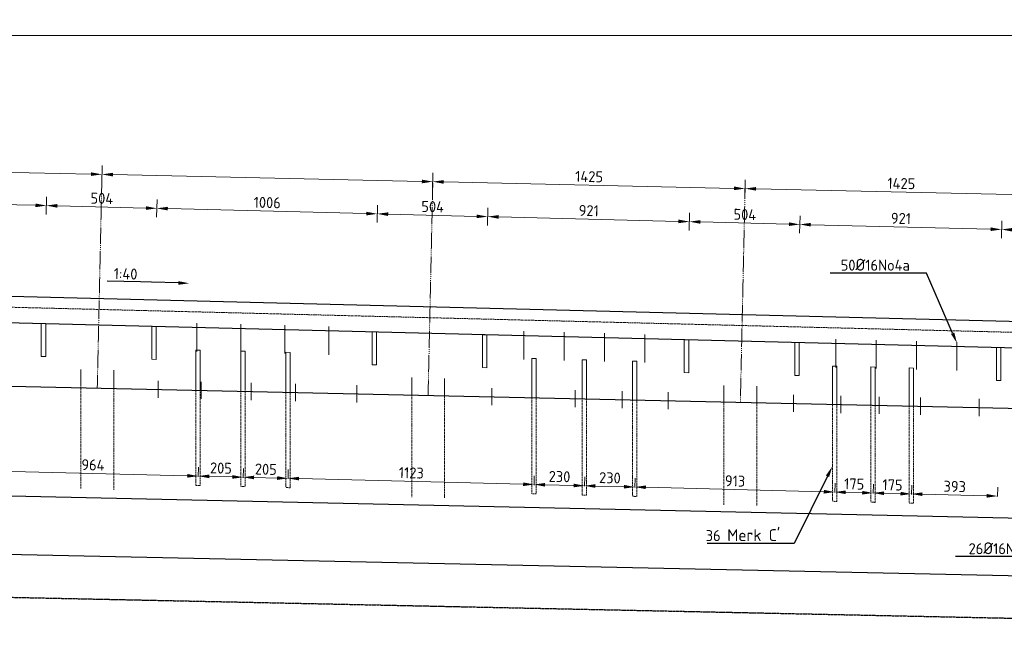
# Model space of a CAD drawing. Header units: millimetres. Extents: x -8028558 to 327273, y -63352 to 83293.
# Tile 62 of 195: x 9274 to 13767, y 10008 to 12783. Entities that reach past the tile are written whole.
import ezdxf
from ezdxf import colors
from ezdxf.entities.mleader import LeaderData, LeaderLine
from ezdxf.math import Vec2, Vec3

# ---------------------------------------------------------------- set-up
doc = ezdxf.new("R2010")
doc.units = ezdxf.units.MM
for name, pattern in [('NLCS-HIDDEN', [4, 2, -2]), ('XX-AFBREEK', [7, 4, -1, 1, -1]), ('XX-HART', [13, 4, -2, 1, -2, 4]), ('ZZ-HIDDEN-SO', [4, 2, -2])]:
    doc.linetypes.add(name, pattern=pattern)
for name, color, linetype, lineweight in [('B-CO-BC-AFBREEKLIJN-GD', 7, 'XX-AFBREEK', 25), ('B-CO-BC-BETONVORM-GD', 90, 'Continuous', 25), ('B-CO-BC-BETONVORM-GN', 10, 'ZZ-HIDDEN-SO', 13), ('B-CO-BC-WAPENING_HOOFDWAPENING-G', 170, 'Continuous', 18), ('B-CO-BC-WAPENING_HOOFDWAPENING-GN', 140, 'NLCS-HIDDEN', 13), ('X-XX-AL-HARTLIJN-G', 7, 'XX-HART', 18), ('X-XX-AL-M', 7, 'Continuous', 18), ('X-XX-AL-VERWIJZING-T25', 7, 'Continuous', 25)]:
    doc.layers.add(name, color=color, linetype=linetype, lineweight=lineweight)
doc.styles.add('NLCS-ISO-MM20-T25', font='NLCS-ISO.ttf', dxfattribs={"height": 50})
doc.dimstyles.new('NLCS-MM20-T25-PIJL_L0_H4', dxfattribs={"dimscale": 20, "dimtxt": 2.5, "dimasz": 2.5, "dimexe": 2, "dimexo": 2, "dimgap": 0.7, "dimtad": 1, "dimdec": 0, "dimzin": 0, "dimdsep": 46, "dimtxsty": 'NLCS-ISO-MM20-T25', "dimcen": 0, "dimdle": 2, "dimclrd": 256, "dimclre": 256, "dimclrt": 256, "dimadec": 4, "dimazin": 0, "dimtfac": 1, "dimtdec": 3, "dimtofl": 0, "dimtmove": 0, "dimatfit": 3, "dimfxl": 2, "dimfxlon": 1, "dimtfillclr": 256, "dimtolj": 1, "dimtzin": 0, "dimlwd": -1, "dimlwe": -1, "dimarcsym": 0})

# ---------------------------------------------------------------- blocks, each defined once
blk = doc.blocks.new('*D370')
at = {"layer": 'X-XX-AL-M', "transparency": 16777216}
for p, q in [((-4480.7, 12670.7), (-4480.7, 12750.7)), ((14489.4, 12670.7), (14489.4, 12750.7)), ((14439.4, 12710.7), (-4430.7, 12710.7))]:
    blk.add_line(p, q, dxfattribs=at)
for points in [[(-4430.7, 12719.1), (-4430.7, 12702.4), (-4480.7, 12710.7)], [(14439.4, 12719.1), (14439.4, 12702.4), (14489.4, 12710.7)]]:
    blk.add_solid(points, dxfattribs=at)
at = {"layer": 'X-XX-AL-M', "transparency": 16777216, "insert": (5004.4, 12749.7), "char_height": 50, "attachment_point": 5, "style": 'NLCS-ISO-MM20-T25'}
blk.add_mtext('\\A1;18970', dxfattribs=at)
blk = doc.blocks.new('*D375')
at = {"layer": 'X-XX-AL-M', "transparency": 16777216}
for p, q in [((12583, 11972.5), (12584.8, 12052.5)), ((13958.4, 11982.2), (12633.9, 12011.4)), ((14007.6, 11941.1), (14009.3, 12021.1))]:
    blk.add_line(p, q, dxfattribs=at)
for points in [[(12634.1, 12019.8), (12633.7, 12003.1), (12583.9, 12012.5)], [(13958.6, 11990.5), (13958.3, 11973.9), (14008.4, 11981.1)]]:
    blk.add_solid(points, dxfattribs=at)
at = {"layer": 'X-XX-AL-M', "transparency": 16777216, "insert": (13297, 12035.8), "char_height": 50, "attachment_point": 5, "rotation": 358.7361, "style": 'NLCS-ISO-MM20-T25'}
blk.add_mtext('\\A1;1425', dxfattribs=at)
blk = doc.blocks.new('*D376')
at = {"layer": 'X-XX-AL-M', "transparency": 16777216}
for p, q in [((11158.1, 12004), (11159.8, 12084)), ((12533.9, 12013.6), (11208.9, 12042.9)), ((12583, 11972.5), (12584.8, 12052.5))]:
    blk.add_line(p, q, dxfattribs=at)
for points in [[(11209.1, 12051.2), (11208.7, 12034.5), (11158.9, 12044)], [(12534.1, 12022), (12533.7, 12005.3), (12583.9, 12012.5)]]:
    blk.add_solid(points, dxfattribs=at)
at = {"layer": 'X-XX-AL-M', "transparency": 16777216, "insert": (11872.3, 12067.2), "char_height": 50, "attachment_point": 5, "rotation": 358.7361, "style": 'NLCS-ISO-MM20-T25'}
blk.add_mtext('\\A1;1425', dxfattribs=at)
blk = doc.blocks.new('*D377')
at = {"layer": 'X-XX-AL-M', "transparency": 16777216}
for p, q in [((9648.4, 12037.3), (9650.2, 12117.3)), ((11108.9, 12045.1), (9699.3, 12076.2)), ((11158.1, 12004), (11159.8, 12084))]:
    blk.add_line(p, q, dxfattribs=at)
for points in [[(9699.5, 12084.5), (9699.1, 12067.8), (9649.3, 12077.3)], [(11109.1, 12053.4), (11108.8, 12036.7), (11158.9, 12044)]]:
    blk.add_solid(points, dxfattribs=at)
blk = doc.blocks.new('*D378')
at = {"layer": 'X-XX-AL-M', "transparency": 16777216}
for p, q in [((8138.8, 12070.6), (8140.6, 12150.6)), ((9599.3, 12078.4), (8189.7, 12109.5)), ((9648.4, 12037.3), (9650.2, 12117.3))]:
    blk.add_line(p, q, dxfattribs=at)
for points in [[(8189.8, 12117.8), (8189.5, 12101.2), (8139.7, 12110.6)], [(9599.5, 12086.7), (9599.1, 12070.1), (9649.3, 12077.3)]]:
    blk.add_solid(points, dxfattribs=at)
blk = doc.blocks.new('*D390')
at = {"layer": 'X-XX-AL-M', "transparency": 16777216}
for p, q in [((13753.5, 11786.1), (13755.5, 11866)), ((13956.5, 11821), (13804.5, 11824.8)), ((14005.5, 11779.8), (14007.5, 11859.7))]:
    blk.add_line(p, q, dxfattribs=at)
for points in [[(13804.7, 11833.1), (13804.2, 11816.5), (13754.5, 11826)], [(13956.7, 11829.3), (13956.3, 11812.7), (14006.5, 11819.7)]]:
    blk.add_solid(points, dxfattribs=at)
at = {"layer": 'X-XX-AL-M', "transparency": 16777216, "insert": (13881.4, 11861.9), "char_height": 50, "attachment_point": 5, "rotation": 358.5679, "style": 'NLCS-ISO-MM20-T25'}
blk.add_mtext('\\A1;252', dxfattribs=at)
blk = doc.blocks.new('*D391')
at = {"layer": 'X-XX-AL-M', "transparency": 16777216}
for p, q in [((12832.8, 11809.1), (12834.8, 11889)), ((13753.5, 11786.1), (13755.5, 11866)), ((13704.5, 11827.3), (12883.7, 11847.8))]:
    blk.add_line(p, q, dxfattribs=at)
for points in [[(12884, 11856.1), (12883.5, 11839.5), (12833.8, 11849.1)], [(13704.7, 11835.6), (13704.3, 11819), (13754.5, 11826)]]:
    blk.add_solid(points, dxfattribs=at)
at = {"layer": 'X-XX-AL-M', "transparency": 16777216, "insert": (13295.1, 11876.5), "char_height": 50, "attachment_point": 5, "rotation": 358.5679, "style": 'NLCS-ISO-MM20-T25'}
blk.add_mtext('\\A1;921', dxfattribs=at)
blk = doc.blocks.new('*D392')
at = {"layer": 'X-XX-AL-M', "transparency": 16777216}
for p, q in [((12328.9, 11821.7), (12330.9, 11901.6)), ((12832.8, 11809.1), (12834.8, 11889)), ((12783.8, 11850.3), (12379.9, 11860.4))]:
    blk.add_line(p, q, dxfattribs=at)
for points in [[(12380.1, 11868.7), (12379.7, 11852.1), (12329.9, 11861.7)], [(12784, 11858.6), (12783.6, 11842), (12833.8, 11849.1)]]:
    blk.add_solid(points, dxfattribs=at)
at = {"layer": 'X-XX-AL-M', "transparency": 16777216, "insert": (12582.8, 11894.3), "char_height": 50, "attachment_point": 5, "rotation": 358.5679, "style": 'NLCS-ISO-MM20-T25'}
blk.add_mtext('\\A1;504', dxfattribs=at)
blk = doc.blocks.new('*D393')
at = {"layer": 'X-XX-AL-M', "transparency": 16777216}
for p, q in [((11408.2, 11844.7), (11410.2, 11924.7)), ((12279.9, 11862.9), (11459.2, 11883.4)), ((12328.9, 11821.7), (12330.9, 11901.6))]:
    blk.add_line(p, q, dxfattribs=at)
for points in [[(11459.4, 11891.8), (11459, 11875.1), (11409.2, 11884.7)], [(12280.1, 11871.2), (12279.7, 11854.6), (12329.9, 11861.7)]]:
    blk.add_solid(points, dxfattribs=at)
at = {"layer": 'X-XX-AL-M', "transparency": 16777216, "insert": (11870.5, 11912.1), "char_height": 50, "attachment_point": 5, "rotation": 358.5679, "style": 'NLCS-ISO-MM20-T25'}
blk.add_mtext('\\A1;921', dxfattribs=at)
blk = doc.blocks.new('*D394')
at = {"layer": 'X-XX-AL-M', "transparency": 16777216}
for p, q in [((10904.4, 11857.3), (10906.4, 11937.3)), ((11408.2, 11844.7), (11410.2, 11924.7)), ((11359.2, 11885.9), (10955.3, 11896))]:
    blk.add_line(p, q, dxfattribs=at)
for points in [[(10955.6, 11904.3), (10955.1, 11887.7), (10905.4, 11897.3)], [(11359.4, 11894.2), (11359, 11877.6), (11409.2, 11884.7)]]:
    blk.add_solid(points, dxfattribs=at)
at = {"layer": 'X-XX-AL-M', "transparency": 16777216, "insert": (11158.3, 11930), "char_height": 50, "attachment_point": 5, "rotation": 358.5679, "style": 'NLCS-ISO-MM20-T25'}
blk.add_mtext('\\A1;504', dxfattribs=at)
blk = doc.blocks.new('*D395')
at = {"layer": 'X-XX-AL-M', "transparency": 16777216}
for p, q in [((9898.7, 11882.4), (9900.7, 11962.4)), ((10855.4, 11898.5), (9949.7, 11921.2)), ((10904.4, 11857.3), (10906.4, 11937.3))]:
    blk.add_line(p, q, dxfattribs=at)
for points in [[(9949.9, 11929.5), (9949.5, 11912.8), (9899.7, 11922.4)], [(10855.6, 11906.8), (10855.2, 11890.2), (10905.4, 11897.3)]]:
    blk.add_solid(points, dxfattribs=at)
at = {"layer": 'X-XX-AL-M', "transparency": 16777216, "insert": (10403.5, 11948.8), "char_height": 50, "attachment_point": 5, "rotation": 358.5679, "style": 'NLCS-ISO-MM20-T25'}
blk.add_mtext('\\A1;1006', dxfattribs=at)
blk = doc.blocks.new('*D396')
at = {"layer": 'X-XX-AL-M', "transparency": 16777216}
for p, q in [((9394.8, 11895), (9396.8, 11975)), ((9898.7, 11882.4), (9900.7, 11962.4)), ((9849.7, 11923.7), (9445.8, 11933.8))]:
    blk.add_line(p, q, dxfattribs=at)
for points in [[(9446, 11942.1), (9445.6, 11925.4), (9395.8, 11935)], [(9849.9, 11932), (9849.5, 11915.3), (9899.7, 11922.4)]]:
    blk.add_solid(points, dxfattribs=at)
at = {"layer": 'X-XX-AL-M', "transparency": 16777216, "insert": (9648.7, 11967.7), "char_height": 50, "attachment_point": 5, "rotation": 358.5679, "style": 'NLCS-ISO-MM20-T25'}
blk.add_mtext('\\A1;504', dxfattribs=at)
blk = doc.blocks.new('*D397')
at = {"layer": 'X-XX-AL-M', "transparency": 16777216}
for p, q in [((8389.1, 11920.2), (8391.1, 12000.1)), ((9345.9, 11936.3), (8440.1, 11958.9)), ((9394.8, 11895), (9396.8, 11975))]:
    blk.add_line(p, q, dxfattribs=at)
for points in [[(8440.3, 11967.2), (8439.9, 11950.6), (8390.1, 11960.1)], [(9346.1, 11944.6), (9345.6, 11927.9), (9395.8, 11935)]]:
    blk.add_solid(points, dxfattribs=at)
at = {"layer": 'X-XX-AL-M', "transparency": 16777216, "insert": (8894, 11986.6), "char_height": 50, "attachment_point": 5, "rotation": 358.5679, "style": 'NLCS-ISO-MM20-T25'}
blk.add_mtext('\\A1;1006', dxfattribs=at)
blk = doc.blocks.new('*D417')
at = {"layer": 'X-XX-AL-M', "transparency": 16777216}
for p, q in [((13343.1, 10617.7), (13344.2, 10660.2)), ((13736, 10607.9), (13737.1, 10650.3)), ((13393.2, 10618.9), (13686.1, 10611.6))]:
    blk.add_line(p, q, dxfattribs=at)
for points in [[(13393.4, 10627.3), (13393, 10610.6), (13343.2, 10620.2)], [(13686.3, 10619.9), (13685.9, 10603.3), (13736.1, 10610.4)]]:
    blk.add_solid(points, dxfattribs=at)
at = {"layer": 'X-XX-AL-M', "transparency": 16777216, "insert": (13540.6, 10654.3), "char_height": 50, "attachment_point": 5, "rotation": 358.5679, "style": 'NLCS-ISO-MM20-T25'}
blk.add_mtext('\\A1;393', dxfattribs=at)
blk = doc.blocks.new('*D418')
at = {"layer": 'X-XX-AL-M', "transparency": 16777216}
for p, q in [((13168.2, 10622.1), (13169.3, 10664.5)), ((13343.1, 10617.7), (13344.2, 10660.2)), ((13293.2, 10621.4), (13218.2, 10623.3))]:
    blk.add_line(p, q, dxfattribs=at)
for points in [[(13218.4, 10631.6), (13218, 10615), (13168.3, 10624.6)], [(13293.4, 10629.8), (13293, 10613.1), (13343.2, 10620.2)]]:
    blk.add_solid(points, dxfattribs=at)
at = {"layer": 'X-XX-AL-M', "transparency": 16777216, "insert": (13256.7, 10661.4), "char_height": 50, "attachment_point": 5, "rotation": 358.5679, "style": 'NLCS-ISO-MM20-T25'}
blk.add_mtext('\\A1;175', dxfattribs=at)
blk = doc.blocks.new('*D419')
at = {"layer": 'X-XX-AL-M', "transparency": 16777216}
for p, q in [((12993.2, 10626.4), (12994.3, 10668.9)), ((13168.2, 10622.1), (13169.3, 10664.5)), ((13118.3, 10625.8), (13043.3, 10627.7))]:
    blk.add_line(p, q, dxfattribs=at)
for points in [[(13043.5, 10636), (13043.1, 10619.3), (12993.3, 10628.9)], [(13118.5, 10634.1), (13118.1, 10617.5), (13168.3, 10624.6)]]:
    blk.add_solid(points, dxfattribs=at)
at = {"layer": 'X-XX-AL-M', "transparency": 16777216, "insert": (13081.8, 10665.7), "char_height": 50, "attachment_point": 5, "rotation": 358.5679, "style": 'NLCS-ISO-MM20-T25'}
blk.add_mtext('\\A1;175', dxfattribs=at)
blk = doc.blocks.new('*D420')
at = {"layer": 'X-XX-AL-M', "transparency": 16777216}
for p, q in [((12081, 10649.2), (12082.1, 10691.7)), ((12943.3, 10630.2), (12131.1, 10650.5)), ((12993.2, 10626.4), (12994.3, 10668.9))]:
    blk.add_line(p, q, dxfattribs=at)
for points in [[(12131.3, 10658.8), (12130.9, 10642.2), (12081.1, 10651.7)], [(12943.5, 10638.5), (12943.1, 10621.8), (12993.3, 10628.9)]]:
    blk.add_solid(points, dxfattribs=at)
at = {"layer": 'X-XX-AL-M', "transparency": 16777216, "insert": (12538.2, 10679.3), "char_height": 50, "attachment_point": 5, "rotation": 358.5679, "style": 'NLCS-ISO-MM20-T25'}
blk.add_mtext('\\A1;913', dxfattribs=at)
blk = doc.blocks.new('*D421')
at = {"layer": 'X-XX-AL-M', "transparency": 16777216}
for p, q in [((11851.1, 10655), (11852.2, 10697.5)), ((12031.1, 10653), (11901.1, 10656.2)), ((12081, 10649.2), (12082.1, 10691.7))]:
    blk.add_line(p, q, dxfattribs=at)
for points in [[(11901.4, 10664.6), (11900.9, 10647.9), (11851.2, 10657.5)], [(12031.3, 10661.3), (12030.9, 10644.7), (12081.1, 10651.7)]]:
    blk.add_solid(points, dxfattribs=at)
at = {"layer": 'X-XX-AL-M', "transparency": 16777216, "insert": (11967.1, 10693.6), "char_height": 50, "attachment_point": 5, "rotation": 358.5679, "style": 'NLCS-ISO-MM20-T25'}
blk.add_mtext('\\A1;230', dxfattribs=at)
blk = doc.blocks.new('*D422')
at = {"layer": 'X-XX-AL-M', "transparency": 16777216}
for p, q in [((11621.2, 10660.7), (11622.2, 10703.2)), ((11851.1, 10655), (11852.2, 10697.5)), ((11801.2, 10658.7), (11671.2, 10662))]:
    blk.add_line(p, q, dxfattribs=at)
for points in [[(11671.4, 10670.3), (11671, 10653.6), (11621.2, 10663.2)], [(11801.4, 10667.1), (11801, 10650.4), (11851.2, 10657.5)]]:
    blk.add_solid(points, dxfattribs=at)
at = {"layer": 'X-XX-AL-M', "transparency": 16777216, "insert": (11737.2, 10699.3), "char_height": 50, "attachment_point": 5, "rotation": 358.5679, "style": 'NLCS-ISO-MM20-T25'}
blk.add_mtext('\\A1;230', dxfattribs=at)
blk = doc.blocks.new('*D423')
at = {"layer": 'X-XX-AL-M', "transparency": 16777216}
for p, q in [((10498.5, 10688.8), (10499.6, 10731.3)), ((11621.2, 10660.7), (11622.2, 10703.2)), ((11571.3, 10664.5), (10548.6, 10690))]:
    blk.add_line(p, q, dxfattribs=at)
for points in [[(10548.8, 10698.4), (10548.4, 10681.7), (10498.6, 10691.3)], [(11571.5, 10672.8), (11571, 10656.1), (11621.2, 10663.2)]]:
    blk.add_solid(points, dxfattribs=at)
at = {"layer": 'X-XX-AL-M', "transparency": 16777216, "insert": (11060.9, 10716.3), "char_height": 50, "attachment_point": 5, "rotation": 358.5679, "style": 'NLCS-ISO-MM20-T25'}
blk.add_mtext('\\A1;1123', dxfattribs=at)
blk = doc.blocks.new('*D424')
at = {"layer": 'X-XX-AL-M', "transparency": 16777216}
for p, q in [((10293.6, 10693.9), (10294.6, 10736.4)), ((10448.6, 10692.5), (10343.6, 10695.2)), ((10498.5, 10688.8), (10499.6, 10731.3))]:
    blk.add_line(p, q, dxfattribs=at)
for points in [[(10343.8, 10703.5), (10343.4, 10686.8), (10293.6, 10696.4)], [(10448.8, 10700.9), (10448.4, 10684.2), (10498.6, 10691.3)]]:
    blk.add_solid(points, dxfattribs=at)
at = {"layer": 'X-XX-AL-M', "transparency": 16777216, "insert": (10397.1, 10732.8), "char_height": 50, "attachment_point": 5, "rotation": 358.5679, "style": 'NLCS-ISO-MM20-T25'}
blk.add_mtext('\\A1;205', dxfattribs=at)
blk = doc.blocks.new('*D425')
at = {"layer": 'X-XX-AL-M', "transparency": 16777216}
for p, q in [((10088.7, 10699.1), (10089.7, 10741.5)), ((10243.7, 10697.7), (10138.7, 10700.3)), ((10293.6, 10693.9), (10294.6, 10736.4))]:
    blk.add_line(p, q, dxfattribs=at)
for points in [[(10138.9, 10708.6), (10138.5, 10692), (10088.7, 10701.5)], [(10243.9, 10706), (10243.5, 10689.3), (10293.6, 10696.4)]]:
    blk.add_solid(points, dxfattribs=at)
at = {"layer": 'X-XX-AL-M', "transparency": 16777216, "insert": (10192.2, 10738), "char_height": 50, "attachment_point": 5, "rotation": 358.5679, "style": 'NLCS-ISO-MM20-T25'}
blk.add_mtext('\\A1;205', dxfattribs=at)
blk = doc.blocks.new('*D426')
at = {"layer": 'X-XX-AL-M', "transparency": 16777216}
for p, q in [((9125.5, 10723.1), (9126.5, 10765.6)), ((10088.7, 10699.1), (10089.7, 10741.5)), ((10038.7, 10702.8), (9175.5, 10724.4))]:
    blk.add_line(p, q, dxfattribs=at)
for points in [[(9175.7, 10732.7), (9175.3, 10716), (9125.5, 10725.6)], [(10038.9, 10711.1), (10038.5, 10694.5), (10088.7, 10701.5)]]:
    blk.add_solid(points, dxfattribs=at)
at = {"layer": 'X-XX-AL-M', "transparency": 16777216, "insert": (9608.1, 10752.6), "char_height": 50, "attachment_point": 5, "rotation": 358.5679, "style": 'NLCS-ISO-MM20-T25'}
blk.add_mtext('\\A1;964', dxfattribs=at)

msp = doc.modelspace()

# ---------------------------------------------------------------- linework, layer by layer
at = {"layer": 'B-CO-BC-AFBREEKLIJN-GD', "flags": 128}
msp.add_lwpolyline([(-6041.4, 10467.7), (16014.8, 10007.5)], dxfattribs=at)
at = {"layer": 'B-CO-BC-BETONVORM-GD', "flags": 128}
for points in [[(14357.6, 11367.1), (14335, 11392.7), (-4497.2, 11863.5)], [(14254.9, 11274.7), (-4587.3, 11745.7)], [(-5940.2, 11446.5), (15714.8, 10968.7)]]:
    msp.add_lwpolyline(points, dxfattribs=at)
at = {"layer": 'B-CO-BC-BETONVORM-GN', "flags": 128}
msp.add_lwpolyline([(-4506.9, 11815), (14489.4, 11340.1), (14489.4, 11367.1)], dxfattribs=at)
at = {"layer": 'B-CO-BC-WAPENING_HOOFDWAPENING-G'}
for points in [[(9392.4, 11396.3), (9392.4, 11246.3), (9372.4, 11246.8), (9372.4, 11396.8)], [(9896.2, 11383.7), (9896.2, 11233.7), (9876.2, 11234.2), (9876.2, 11384.2)], [(10901.9, 11358.5), (10901.9, 11208.5), (10881.9, 11209), (10881.9, 11359)], [(11405.7, 11345.9), (11405.7, 11195.9), (11385.7, 11196.4), (11385.7, 11346.4)], [(12326.5, 11322.9), (12326.5, 11172.9), (12306.5, 11173.4), (12306.5, 11323.4)], [(12830.3, 11310.3), (12830.3, 11160.3), (12810.3, 11160.8), (12810.3, 11310.8)], [(13751, 11287.3), (13751, 11137.3), (13731, 11137.8), (13731, 11287.8)]]:
    msp.add_lwpolyline(points, close=True, dxfattribs=at)
at = {"layer": 'B-CO-BC-WAPENING_HOOFDWAPENING-G', "flags": 128}
for points in [[(10081.4, 11399), (10081.4, 11270.2)], [(10282.5, 11394), (10282.5, 11265.2)], [(10483.6, 11389), (10483.6, 11260.1)], [(10684.8, 11383.9), (10684.8, 11255.1)], [(11573.9, 11361.7), (11573.9, 11232.9)], [(11758, 11357.1), (11758, 11228.3)], [(11942.2, 11352.5), (11942.2, 11223.7)], [(12126.3, 11347.9), (12126.3, 11219.1)], [(12998.4, 11326.1), (12998.4, 11197.3)], [(13182.6, 11321.5), (13182.6, 11192.6)], [(13366.7, 11316.9), (13366.7, 11188)], [(13550.9, 11312.3), (13550.9, 11183.4)], [(10097.6, 11275.6), (10077.7, 11276.1)], [(10077.7, 11276.1), (10077.7, 11100.2)], [(10097.6, 11275.6), (10097.6, 11099.7)], [(10302.6, 11270.5), (10282.6, 11271)], [(10282.6, 11271), (10282.6, 11095.1)], [(10302.6, 11270.5), (10302.6, 11094.6)], [(10507.5, 11265.4), (10487.5, 11265.9)], [(10487.5, 11265.9), (10487.5, 11089.9)], [(10507.5, 11265.4), (10507.5, 11089.4)], [(11630.2, 11237.3), (11610.2, 11237.8)], [(11610.2, 11237.8), (11610.2, 11061.9)], [(11630.2, 11237.3), (11630.2, 11061.4)], [(9553.3, 11113.3), (9553.3, 11188.3)], [(11860.1, 11231.6), (11840.1, 11232.1)], [(11840.1, 11232.1), (11840.1, 11056.1)], [(11860.1, 11231.6), (11860.1, 11055.6)], [(12090, 11225.8), (12070, 11226.3)], [(12070, 11226.3), (12070, 11050.4)], [(12090, 11225.8), (12090, 11049.9)], [(13002.2, 11203), (12982.2, 11203.5)], [(12982.2, 11203.5), (12982.2, 11027.6)], [(13002.2, 11203), (13002.2, 11027.1)], [(13177.2, 11198.6), (13157.2, 11199.1)], [(13157.2, 11199.1), (13157.2, 11023.2)], [(13177.2, 11198.6), (13177.2, 11022.7)], [(13352.1, 11194.3), (13332.1, 11194.8)], [(13332.1, 11194.8), (13332.1, 11018.8)], [(13352.1, 11194.3), (13352.1, 11018.3)], [(9703.3, 11109.5), (9703.3, 11184.5)], [(11062.8, 11075.5), (11062.8, 11150.5)], [(11212.8, 11071.8), (11212.8, 11146.8)], [(9905.6, 11135.9), (9905.6, 11057.8)], [(10102.3, 11131.6), (10102.3, 11053.5)], [(10330.2, 11126.6), (10330.2, 11048.4)], [(10533, 11122.1), (10533, 11043.9)], [(10812.5, 11115.9), (10812.5, 11037.8)], [(11427.6, 11102.4), (11427.6, 11024.2)], [(12487.4, 11039.9), (12487.4, 11114.9)], [(12637.4, 11036.2), (12637.4, 11111.2)], [(11808.9, 11094), (11808.9, 11015.8)], [(12022.8, 11089.2), (12022.8, 11011.1)], [(12233.2, 11084.6), (12233.2, 11006.4)], [(12805.5, 11072), (12805.5, 10993.8)], [(13020.9, 11067.2), (13020.9, 10989.1)], [(13195.1, 11063.4), (13195.1, 10985.2)], [(13383.9, 11059.2), (13383.9, 10981.1)], [(13652.4, 11053.3), (13652.4, 10975.1)]]:
    msp.add_lwpolyline(points, dxfattribs=at)
at = {"layer": 'B-CO-BC-WAPENING_HOOFDWAPENING-GN', "flags": 128}
for points in [[(9553.3, 11113.3), (9553.3, 10643.3)], [(9703.3, 11109.5), (9703.3, 10639.5)], [(10077.7, 11100.2), (10077.7, 10659.3)], [(10097.6, 11099.7), (10097.6, 10658.8)], [(10282.6, 11095.1), (10282.6, 10654.2)], [(10302.6, 11094.6), (10302.6, 10653.7)], [(10487.5, 11089.9), (10487.5, 10649.1)], [(10507.5, 11089.4), (10507.5, 10648.6)], [(11062.8, 11075.5), (11062.8, 10605.5)], [(11212.8, 11071.8), (11212.8, 10601.8)], [(11610.2, 11061.9), (11610.2, 10621)], [(11630.2, 11061.4), (11630.2, 10620.5)], [(11840.1, 11056.1), (11840.1, 10615.3)], [(11860.1, 11055.6), (11860.1, 10614.8)], [(12070, 11050.4), (12070, 10609.5)], [(12090, 11049.9), (12090, 10609)], [(12487.4, 11039.9), (12487.4, 10569.9)], [(12637.4, 11036.2), (12637.4, 10566.2)], [(12982.2, 11027.6), (12982.2, 10586.7)], [(13002.2, 11027.1), (13002.2, 10586.2)], [(13157.2, 11023.2), (13157.2, 10582.3)], [(13177.2, 11022.7), (13177.2, 10581.8)], [(13332.1, 11018.8), (13332.1, 10578)], [(13352.1, 11018.3), (13352.1, 10577.5)], [(10097.6, 10658.8), (10077.7, 10659.3)], [(10302.6, 10653.7), (10282.6, 10654.2)], [(10507.5, 10648.6), (10487.5, 10649.1)], [(11630.2, 10620.5), (11610.2, 10621)], [(11860.1, 10614.8), (11840.1, 10615.3)], [(12090, 10609), (12070, 10609.5)], [(13002.2, 10586.2), (12982.2, 10586.7)], [(13177.2, 10581.8), (13157.2, 10582.3)], [(13352.1, 10577.5), (13332.1, 10578)]]:
    msp.add_lwpolyline(points, dxfattribs=at)
at = {"layer": 'X-XX-AL-HARTLIJN-G', "flags": 128}
for points in [[(9627.8, 11103), (9649.3, 12077.3)], [(11137.4, 11069.7), (11158.9, 12044)], [(12562.4, 11038.3), (12583.9, 12012.5)]]:
    msp.add_lwpolyline(points, dxfattribs=at)
at = {"layer": 'X-XX-AL-VERWIJZING-T25', "flags": 128}
for points in [[(-5940.2, 10946.5), (15714.8, 10468.7)], [(15714.8, 10206.2), (-5940.2, 10665.8)]]:
    msp.add_lwpolyline(points, dxfattribs=at)

# ---------------------------------------------------------------- dimensions: what is measured, and where the dimension line sits
at = {"layer": 'X-XX-AL-M'}
for base, p1, p2, angle, picture, middle in [((-4480.7, 12710.7), (14489.4, 11417.4), (-4480.7, 11863.1), 180, '*D370', (5004.4, 12749.7)), ((11158.9, 12044), (12562.4, 11038.3), (11137.4, 11069.7), 358.7361, '*D376', (11872.3, 12067.2)), ((12583.9, 12012.5), (13986.9, 11006.8), (12562.4, 11038.3), 358.7361, '*D375', (13297, 12035.8)), ((8390.1, 11960.1), (9382.4, 11396.5), (8376.7, 11421.6), 358.5679, '*D397', (8894, 11986.6)), ((9395.8, 11935), (9886.2, 11383.9), (9382.4, 11396.5), 358.5679, '*D396', (9648.7, 11967.7)), ((9899.7, 11922.4), (10891.9, 11358.8), (9886.2, 11383.9), 358.5679, '*D395', (10403.5, 11948.8)), ((10905.4, 11897.3), (11395.7, 11346.2), (10891.9, 11358.8), 358.5679, '*D394', (11158.3, 11930)), ((11409.2, 11884.7), (12316.5, 11323.1), (11395.7, 11346.2), 358.5679, '*D393', (11870.5, 11912.1)), ((12329.9, 11861.7), (12820.3, 11310.6), (12316.5, 11323.1), 358.5679, '*D392', (12582.8, 11894.3)), ((12833.8, 11849.1), (13741, 11287.5), (12820.3, 11310.6), 358.5679, '*D391', (13295.1, 11876.5)), ((13754.5, 11826), (13993, 11281.2), (13741, 11287.5), 358.5679, '*D390', (13881.4, 11861.9)), ((9125.5147, 10725.6232), (10087.6518, 10659.0663), (9124.4528, 10683.1463), 178.5679, '*D426', (9608.0889, 10752.571)), ((10088.7, 10701.5), (10292.6, 10653.9), (10087.7, 10659.1), 178.5679, '*D425', (10192.2, 10738)), ((10293.6, 10696.4), (10497.5, 10648.8), (10292.6, 10653.9), 178.5679, '*D424', (10397.1, 10732.8)), ((10498.6, 10691.3), (11620.2, 10620.8), (10497.5, 10648.8), 178.5679, '*D423', (11060.9, 10716.3)), ((11621.2, 10663.2), (11850.1, 10615), (11620.2, 10620.8), 178.5679, '*D422', (11737.2, 10699.3)), ((11851.2, 10657.5), (12080, 10609.3), (11850.1, 10615), 178.5679, '*D421', (11967.1, 10693.6)), ((12081.0912, 10651.7338), (12992.2443, 10586.4515), (12080.0293, 10609.2569), 178.5679, '*D420', (12538.1734, 10679.3189)), ((12993.3, 10628.9), (13167.2, 10582.1), (12992.2, 10586.5), 178.5679, '*D419', (13081.8, 10665.7)), ((13168.3, 10624.6), (13342.1, 10577.7), (13167.2, 10582.1), 178.5679, '*D418', (13256.7, 10661.4))]:
    dim = msp.add_linear_dim(base=base, p1=p1, p2=p2, angle=angle, dimstyle='NLCS-MM20-T25-PIJL_L0_H4', dxfattribs=at)
    dim.commit()
    dim.dimension.update_dxf_attribs({"geometry": picture, "text_midpoint": middle})
for base, p1, p2, picture, middle in [((8139.7, 12110.6), (9627.8, 11103), (8118.2, 11136.3), '*D378', (8894.5, 12093.9)), ((9649.3, 12077.3), (11137.4, 11069.7), (9627.8, 11103), '*D377', (10404.1, 12060.6))]:
    dim = msp.add_linear_dim(base=base, p1=p1, p2=p2, angle=358.7361, text=' ', dimstyle='NLCS-MM20-T25-PIJL_L0_H4', dxfattribs=at)
    dim.commit()
    dim.dimension.update_dxf_attribs({"geometry": picture, "text_midpoint": middle})
dim = msp.add_aligned_dim(p1=(13342.1, 10577.7), p2=(13735, 10567.9), distance=42.5, dimstyle='NLCS-MM20-T25-PIJL_L0_H4', dxfattribs=at)
dim.commit()
dim.dimension.update_dxf_attribs({"geometry": '*D417', "text_midpoint": (13540.6, 10654.3)})

# ---------------------------------------------------------------- leaders
at = {"layer": 'X-XX-AL-VERWIJZING-T25'}
ml = msp.add_multileader_mtext('Standard', dxfattribs=at)
ml.set_content('50{\\H1.08333x;Ø}16No4a', color=256, style='NLCS-ISO-MM20-T25')
ml.set_leader_properties(color=256, linetype='ByLayer', lineweight=-1)
ml.build(insert=Vec2(0, 0))
ml.multileader.update_dxf_attribs({"text_left_attachment_type": 5, "text_right_attachment_type": 5, "dogleg_length": 50, "arrow_head_size": 50})
ctx = ml.context
ctx.base_point, ctx.char_height, ctx.arrow_head_size, ctx.landing_gap_size, ctx.plane_origin = Vec3(13002.3, 11627.4), 50, 50, 18, Vec3(13526.3, 11349.6)
ctx.left_attachment, ctx.right_attachment = 5, 5
notes = []
notes.append((ctx, [(0, (1, 1, 0), (13412.5, 11627.4), (-1, 0), 50, [(0, [(13550.9, 11307.3)], 0, [])])]))
ctx.mtext.insert, ctx.mtext.flow_direction = Vec3(13020.3, 11692.4), 5
ml = msp.add_multileader_mtext('Standard', dxfattribs=at)
ml.set_content('1:40', color=256, style='NLCS-ISO-MM20-T25')
ml.set_leader_properties(color=256, linetype='ByLayer', lineweight=-1)
ml.build(insert=Vec2(0, 0))
ml.multileader.update_dxf_attribs({"text_left_attachment_type": 5, "text_right_attachment_type": 5, "dogleg_length": 50, "arrow_head_size": 50})
ctx = ml.context
ctx.base_point, ctx.char_height, ctx.arrow_head_size, ctx.landing_gap_size, ctx.plane_origin, ctx.plane_x_axis, ctx.plane_y_axis = Vec3(9684.3, 11590.7), 50, 50, 18, Vec3(10048, 11580.7), Vec3(0.999624, -0.027417), Vec3(0.027417, 0.999624)
ctx.left_attachment, ctx.right_attachment = 5, 5
notes.append((ctx, [(0, (1, 1, 0), (9875.2, 11585.5), (-0.999624, 0.027417), 50, [(0, [(10048, 11580.7)], 0, [])])]))
ctx.mtext.insert, ctx.mtext.text_direction, ctx.mtext.rotation, ctx.mtext.flow_direction = Vec3(9703.9, 11650.2), Vec3(0.999624, -0.027417), 6.255765, 5
ml = msp.add_multileader_mtext('Standard', dxfattribs=at)
ml.set_content("36 {\\H1.08333x;Merk C'}", color=256, style='NLCS-ISO-MM20-T25')
ml.set_leader_properties(color=256, linetype='ByLayer', lineweight=-1)
ml.build(insert=Vec2(0, 0))
ml.multileader.update_dxf_attribs({"text_left_attachment_type": 5, "text_right_attachment_type": 5, "dogleg_length": 50, "arrow_head_size": 50})
ctx = ml.context
ctx.base_point, ctx.char_height, ctx.arrow_head_size, ctx.landing_gap_size, ctx.plane_origin = Vec3(12386.2, 10394.5), 50, 50, 18, Vec3(12947, 10591.6)
ctx.left_attachment, ctx.right_attachment = 5, 5
notes.append((ctx, [(0, (1, 1, 0), (12808.2, 10394.5), (-1, 0), 50, [(0, [(12982.2, 10745.7)], 0, [])])]))
ctx.mtext.insert, ctx.mtext.flow_direction = Vec3(12404.2, 10459.5), 5
ml = msp.add_multileader_mtext('Standard', dxfattribs=at)
ml.set_content('26{\\H1.08333x;Ø}16No1', color=256, style='NLCS-ISO-MM20-T25')
ml.set_leader_properties(color=256, linetype='ByLayer', lineweight=-1)
ml.build(insert=Vec2(0, 0))
ml.multileader.update_dxf_attribs({"text_left_attachment_type": 5, "text_right_attachment_type": 5, "dogleg_length": 50, "arrow_head_size": 50})
ctx = ml.context
ctx.base_point, ctx.char_height, ctx.arrow_head_size, ctx.landing_gap_size, ctx.plane_origin = Vec3(13585.8, 10334.6), 50, 50, 18, Vec3(14059.7, 10531.6)
ctx.left_attachment, ctx.right_attachment = 5, 5
notes.append((ctx, [(0, (1, 1, 0), (13945.9, 10334.6), (-1, 0), 50, [(0, [(14059.7, 10531.6)], 0, [])])]))
ctx.mtext.insert, ctx.mtext.flow_direction = Vec3(13603.8, 10399.6), 5
for ctx, leaders in notes:
    for number, flags, end, landing, length, lines in leaders:
        leader = LeaderData()
        leader.index, (leader.has_last_leader_line, leader.has_dogleg_vector, leader.attachment_direction) = number, flags
        leader.last_leader_point, leader.dogleg_vector, leader.dogleg_length = Vec3(end), Vec3(landing), length
        for number, points, colour, breaks in lines:
            line = LeaderLine()
            line.index, line.vertices, line.color, line.breaks = number, Vec3.list(points), colors.encode_raw_color(colour), breaks
            leader.lines.append(line)
        ctx.leaders.append(leader)

doc.saveas('drawing.dxf')
